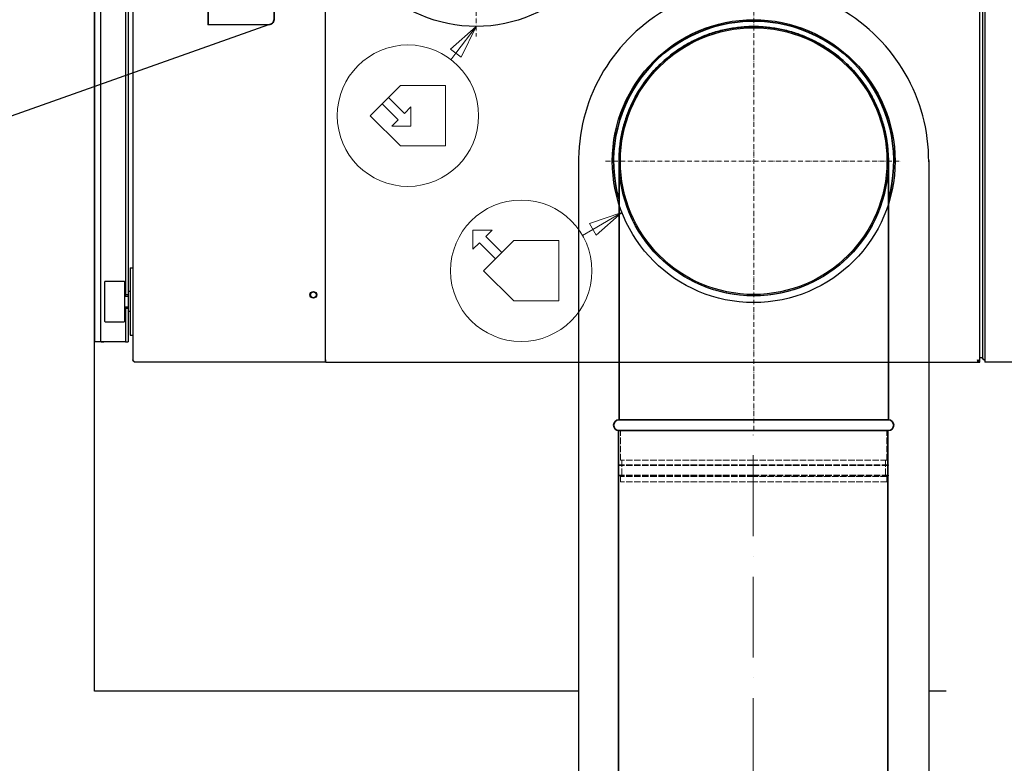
# Model space of a CAD drawing. Header units: millimetres. Extents: x 7400 to 85045, y 24168 to 123018.
# Tile 65 of 79: x 41522 to 42253, y 100824 to 101376. Entities that reach past the tile are written whole.
import ezdxf

# ---------------------------------------------------------------- set-up
doc = ezdxf.new("R2010")
doc.units = ezdxf.units.MM
doc.linetypes.add('ACAD_ISO02W100', pattern=[15, 12, -3])
doc.linetypes.add('ACAD_ISO10W100', pattern=[18, 12, -3, 0, -3])
for name, color, linetype, lineweight in [('VZT_01 SUP (PŘÍVOD) - OBRYS', 5, 'Continuous', 35), ('VZT_02 SUP (PŘÍVOD) - OSA', 5, 'ACAD_ISO10W100', 5), ('VZT_13 EHA (VÝFUK) - OBRYS', 14, 'Continuous', 35), ('VZT_14 EHA (VÝFUK) - OSA', 14, 'ACAD_ISO10W100', 5), ('VZT_16 EHA (VÝFUK) - SKRYTÉ', 14, 'ACAD_ISO02W100', 5), ('VZT_21 ZAŘÍZENÍ - OBRYS', 1, 'Continuous', 30), ('VZT_22 ZAŘÍZENÍ - DETAIL', 8, 'Continuous', 5), ('VZT_60_KOTY - DIMENZE', 7, 'Continuous', 5)]:
    doc.layers.add(name, color=color, linetype=linetype, lineweight=lineweight)
doc.layers.add('VZT_15 EHA (VÝFUK) - NETISK', color=8, linetype='ACAD_ISO02W100', lineweight=5, plot=False)
doc.layers.add('VZT_IZOLACE - TEPELNÁ', color=6, linetype='IZOLACE TEPELNA')
doc.styles.get("Standard").update_dxf_attribs({"font": 'arial.ttf'})
doc.linetypes.add('IZOLACE TEPELNA', pattern='A,12.7,-1.5,["T",Standard,S=2.54,R=0,X=0,Y=-1.27],-3', length=17.2)

msp = doc.modelspace()

# ---------------------------------------------------------------- linework, layer by layer
for p, q in [((41577.46563096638, 100877.636757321), (41577.46563096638, 102046.9064241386)), ((41936.98775878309, 100877.636757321), (41577.46563096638, 100877.636757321)), ((42209.81823217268, 100877.636757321), (42196.96484876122, 100877.636757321))]:
    msp.add_line(p, q)
at = {"layer": 'VZT_01 SUP (PŘÍVOD) - OBRYS'}
msp.add_lwpolyline([(41710.79305915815, 101376.3603878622), (41711.13865620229, 101576.3568930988, 0.4142135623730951), (41707.14557422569, 101580.3637991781), (41662.14564141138, 101580.4415597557), (41661.78622026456, 101372.4450664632), (41706.78615307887, 101372.3673058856, 0.414213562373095)], format="xyb", close=True, dxfattribs=at)
at = {"layer": 'VZT_02 SUP (PŘÍVOD) - OSA', "ltscale": 0.3}
msp.add_lwpolyline([(41860.96563096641, 101476.0978404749), (41860.77122952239, 101363.5980084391)], dxfattribs=at)
at = {"layer": 'VZT_13 EHA (VÝFUK) - OBRYS'}
for p, q in [((41966.9656309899, 101270.9377764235), (41966.9656309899, 101079.0978404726)), ((42166.9656309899, 101079.0978404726), (42166.9656309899, 101270.9377764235)), ((42166.9656309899, 101079.0978404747), (41966.9656309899, 101079.0978404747)), ((41966.9656309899, 101071.0978404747), (42066.9656309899, 101071.0978404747)), ((42066.9656309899, 101071.0978404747), (42166.9656309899, 101071.0978404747))]:
    msp.add_line(p, q, dxfattribs=at)
for points in [[(41966.52628111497, 101071.254014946), (41966.52628111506, 100722.4456671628)], [(42166.52628111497, 101071.254014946), (42166.52628111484, 100722.4456671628)]]:
    msp.add_lwpolyline(points, dxfattribs=at)
for centre, radius, start, end in [((42066.9656309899, 101271.0978404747), 104.0000000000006, 90, 195.9423686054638), ((42066.9656309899, 101271.0978404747), 104, 344.0576313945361, 90), ((41966.9656309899, 101075.0978404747), 4.000000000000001, 90, 270), ((42166.9656309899, 101075.0978404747), 4.000000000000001, 270, 90)]:
    msp.add_arc(centre, radius, start, end, dxfattribs=at)
msp.add_open_spline([(42166.9655989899, 101271.0178404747), (42166.9643850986, 101272.5364184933), (42166.92847714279, 101274.0893428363), (42166.77814841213, 101277.270168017), (42166.66234770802, 101278.8989067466), (42166.34599249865, 101282.1828980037), (42166.14543029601, 101283.8381942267), (42165.65833108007, 101287.1533061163), (42165.3717925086, 101288.8131215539), (42164.71518191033, 101292.1157259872), (42164.34503037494, 101293.7589147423), (42163.52699991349, 101297.0082194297), (42163.07912246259, 101298.6143357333), (42162.11518746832, 101301.7695514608), (42161.59912025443, 101303.3186942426), (42160.51177624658, 101306.3411642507), (42159.94050493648, 101307.8144934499), (42158.75934536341, 101310.6668687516), (42158.12214026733, 101312.1119828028), (42156.75516860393, 101315.0168119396), (42156.02539672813, 101316.4765245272), (42154.4774314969, 101319.3880095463), (42153.65921431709, 101320.8398194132), (42151.94164398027, 101323.7147223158), (42151.04228947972, 101325.1378145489), (42149.17294136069, 101327.9363207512), (42148.20272134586, 101329.312073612), (42146.20467293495, 101331.9996119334), (42145.17684576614, 101333.3113983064), (42143.08002996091, 101335.8562398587), (42142.01101581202, 101337.0893313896), (42139.8509960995, 101339.4643865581), (42138.75999485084, 101340.6063541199), (42136.5781566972, 101342.7886881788), (42135.43681235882, 101343.8796064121), (42133.0630379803, 101346.0395013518), (42131.83060399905, 101347.1084737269), (42129.28709884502, 101349.2052429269), (42127.9759913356, 101350.2330652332), (42125.28981829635, 101352.2311341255), (42123.91475183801, 101353.2013794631), (42121.11761199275, 101355.0707999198), (42119.69519976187, 101355.9702014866), (42116.8216372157, 101357.6878779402), (42115.37048768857, 101358.5061541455), (42112.46029119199, 101360.0542392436), (42111.00120675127, 101360.7840719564), (42108.09759040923, 101362.1511575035), (42106.65306099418, 101362.7884156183), (42103.80282495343, 101363.9692414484), (42102.33112270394, 101364.5401646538), (42099.31197690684, 101365.6268783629), (42097.76453137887, 101366.1426633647), (42094.61275841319, 101367.1060997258), (42093.00838765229, 101367.5537607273), (42089.76259973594, 101368.3714198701), (42088.12118220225, 101368.74141651), (42084.82212297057, 101369.3977713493), (42083.16408160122, 101369.6842090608), (42079.85249831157, 101370.1711505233), (42078.19895661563, 101370.3716558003), (42074.91843257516, 101370.6879295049), (42073.29140650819, 101370.803705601), (42070.08622480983, 101370.9553153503), (42068.50806945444, 101370.9911548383), (42066.9656309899, 101370.9911548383), (42065.42319252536, 101370.9911548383), (42063.84503716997, 101370.9553153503), (42060.63985547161, 101370.803705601), (42059.01282940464, 101370.6879295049), (42055.73230536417, 101370.3716558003), (42054.07876366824, 101370.1711505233), (42050.76718037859, 101369.6842090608), (42049.10913900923, 101369.3977713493), (42045.81007977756, 101368.74141651), (42044.16866224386, 101368.3714198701), (42040.92287432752, 101367.5537607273), (42039.31850356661, 101367.1060997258), (42036.16673060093, 101366.1426633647), (42034.61928507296, 101365.6268783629), (42031.60013927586, 101364.5401646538), (42030.12843702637, 101363.9692414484), (42027.27820098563, 101362.7884156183), (42025.83367157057, 101362.1511575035), (42022.93005522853, 101360.7840719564), (42021.47097078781, 101360.0542392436), (42018.56077429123, 101358.5061541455), (42017.1096247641, 101357.6878779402), (42014.23606221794, 101355.9702014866), (42012.81364998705, 101355.0707999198), (42010.01651014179, 101353.2013794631), (42008.64144368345, 101352.2311341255), (42005.95527064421, 101350.2330652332), (42004.64416313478, 101349.2052429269), (42002.10065798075, 101347.1084737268), (42000.8682239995, 101346.0395013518), (41998.49444962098, 101343.8796064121), (41997.3531052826, 101342.7886881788), (41995.17126712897, 101340.6063541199), (41994.0802658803, 101339.4643865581), (41991.92024616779, 101337.0893313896), (41990.85123201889, 101335.8562398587), (41988.75441621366, 101333.3113983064), (41987.72658904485, 101331.9996119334), (41985.72854063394, 101329.312073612), (41984.75832061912, 101327.9363207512), (41982.88897250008, 101325.1378145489), (41981.98961799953, 101323.7147223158), (41980.27204766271, 101320.8398194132), (41979.4538304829, 101319.3880095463), (41977.90586525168, 101316.4765245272), (41977.17609337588, 101315.0168119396), (41975.80912171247, 101312.1119828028), (41975.1719166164, 101310.6668687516), (41973.99075704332, 101307.8144934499), (41973.41948573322, 101306.3411642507), (41972.33214172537, 101303.3186942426), (41971.81607451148, 101301.7695514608), (41970.85213951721, 101298.6143357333), (41970.40426206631, 101297.0082194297), (41969.58623160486, 101293.7589147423), (41969.21608006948, 101292.1157259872), (41968.5594694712, 101288.8131215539), (41968.27293089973, 101287.1533061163), (41967.7858316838, 101283.8381942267), (41967.58526948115, 101282.1828980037), (41967.26891427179, 101278.8989067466), (41967.15311356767, 101277.270168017), (41967.00278483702, 101274.0893428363), (41966.9668768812, 101272.5364184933), (41966.9656629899, 101271.0178404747)], degree=3, knots=[-148.058014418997, -148.058014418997, -148.058014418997, -148.058014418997, -143.5059134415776, -143.5059134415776, -138.8737803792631, -138.8737803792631, -134.2416473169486, -134.2416473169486, -129.6095142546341, -129.6095142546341, -124.9773811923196, -124.9773811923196, -120.3452481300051, -120.3452481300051, -115.7131150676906, -115.7131150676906, -111.0809820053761, -111.0809820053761, -106.4513309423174, -106.4513309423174, -101.8216798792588, -101.8216798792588, -97.19202881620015, -97.19202881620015, -92.56237775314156, -92.56237775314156, -87.93272669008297, -87.93272669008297, -83.30307562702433, -83.30307562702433, -78.67342456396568, -78.67342456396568, -74.04377350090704, -74.04377350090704, -69.41561720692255, -69.41561720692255, -64.78746091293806, -64.78746091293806, -60.15930461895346, -60.15930461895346, -55.53114832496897, -55.53114832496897, -50.90299203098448, -50.90299203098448, -46.27483573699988, -46.27483573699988, -41.64667944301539, -41.64667944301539, -37.0185231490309, -37.0185231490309, -32.39120775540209, -32.39120775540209, -27.76389236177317, -27.76389236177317, -23.13657696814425, -23.13657696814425, -18.50926157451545, -18.50926157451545, -13.88194618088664, -13.88194618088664, -9.254630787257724, -9.254630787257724, -4.627315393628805, -4.627315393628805, 0, 0, 0, 4.627315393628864, 4.627315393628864, 9.254630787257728, 9.254630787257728, 13.88194618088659, 13.88194618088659, 18.50926157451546, 18.50926157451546, 23.13657696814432, 23.13657696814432, 27.76389236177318, 27.76389236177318, 32.39120775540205, 32.39120775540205, 37.01852314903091, 37.01852314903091, 41.64667944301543, 41.64667944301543, 46.27483573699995, 46.27483573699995, 50.90299203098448, 50.90299203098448, 55.531148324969, 55.531148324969, 60.15930461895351, 60.15930461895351, 64.78746091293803, 64.78746091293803, 69.41561720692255, 69.41561720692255, 74.04377350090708, 74.04377350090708, 78.67342456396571, 78.67342456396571, 83.30307562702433, 83.30307562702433, 87.93272669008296, 87.93272669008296, 92.56237775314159, 92.56237775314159, 97.19202881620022, 97.19202881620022, 101.8216798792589, 101.8216798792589, 106.4513309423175, 106.4513309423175, 111.0809820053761, 111.0809820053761, 115.7131150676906, 115.7131150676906, 120.3452481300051, 120.3452481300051, 124.9773811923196, 124.9773811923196, 129.6095142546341, 129.6095142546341, 134.2416473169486, 134.2416473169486, 138.8737803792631, 138.8737803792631, 143.5059134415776, 143.5059134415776, 148.0580144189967, 148.0580144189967, 148.0580144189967, 148.0580144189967], dxfattribs=at)
for points in [[(41966.9656629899, 101271.0178404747), (41966.96564165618, 101270.9911519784), (41966.96563099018, 101270.9644639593), (41966.9656309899, 101270.9377764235)], [(42166.9656309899, 101270.9377764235), (42166.96563098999, 101270.9644648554), (42166.96562032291, 101270.9911528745), (42166.9655989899, 101271.0178404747)]]:
    msp.add_open_spline(points, degree=3, dxfattribs=at)
at = {"layer": 'VZT_14 EHA (VÝFUK) - OSA', "ltscale": 0.3}
for points in [[(42066.9656309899, 101071.0978404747), (42066.9656309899, 101385.0978404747)], [(41956.96574757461, 101271.0978404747), (42176.96551435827, 101271.0978404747)]]:
    msp.add_lwpolyline(points, dxfattribs=at)
at = {"layer": 'VZT_14 EHA (VÝFUK) - OSA', "ltscale": 5}
msp.add_lwpolyline([(42066.52628111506, 100722.4456671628), (42066.52628111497, 101071.254014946)], dxfattribs=at)
at = {"layer": 'VZT_15 EHA (VÝFUK) - NETISK', "ltscale": 0.4}
for p, q in [((41967.9656309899, 101049.0978404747), (41967.9656309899, 101071.0978404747)), ((42165.9656309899, 101049.0978404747), (42165.9656309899, 101071.0978404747)), ((42066.9656309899, 101045.5978404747), (41966.9656309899, 101045.5978404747)), ((41966.9656309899, 101045.0978404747), (41966.9656309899, 101045.5978404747)), ((42066.9656309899, 101045.0978404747), (41966.9656309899, 101045.0978404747)), ((42066.9656309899, 101049.0978404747), (41967.9656309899, 101049.0978404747)), ((41968.9656309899, 101045.5978404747), (41968.9656309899, 101049.0978404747)), ((41968.9656309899, 101038.0978404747), (41968.9656309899, 101045.0978404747)), ((42165.9656309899, 101049.0978404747), (42066.9656309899, 101049.0978404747)), ((42166.9656309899, 101045.5978404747), (42066.9656309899, 101045.5978404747)), ((42166.9656309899, 101045.0978404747), (42066.9656309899, 101045.0978404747)), ((42164.9656309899, 101045.5978404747), (42164.9656309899, 101049.0978404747)), ((42164.9656309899, 101038.0978404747), (42164.9656309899, 101045.0978404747)), ((42166.9656309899, 101045.0978404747), (42166.9656309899, 101045.5978404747)), ((42066.9656309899, 101038.0978404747), (41966.9656309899, 101038.0978404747)), ((41966.9656309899, 101037.5978404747), (41966.9656309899, 101038.0978404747)), ((42066.9656309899, 101037.5978404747), (41966.9656309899, 101037.5978404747)), ((42066.9656309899, 101037.0978404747), (41967.9656309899, 101037.0978404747)), ((41967.9656309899, 101033.0978404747), (41967.9656309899, 101037.0978404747)), ((41968.9656309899, 101037.0978404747), (41968.9656309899, 101037.5978404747)), ((42166.9656309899, 101038.0978404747), (42066.9656309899, 101038.0978404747)), ((42166.9656309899, 101037.5978404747), (42066.9656309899, 101037.5978404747)), ((42165.9656309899, 101037.0978404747), (42066.9656309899, 101037.0978404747)), ((42164.9656309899, 101037.0978404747), (42164.9656309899, 101037.5978404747)), ((42165.9656309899, 101033.0978404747), (42165.9656309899, 101037.0978404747)), ((42166.9656309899, 101037.5978404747), (42166.9656309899, 101038.0978404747)), ((42066.9656309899, 101033.0978404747), (41967.9656309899, 101033.0978404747)), ((42165.9656309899, 101033.0978404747), (42066.9656309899, 101033.0978404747))]:
    msp.add_line(p, q, dxfattribs=at)
at = {"layer": 'VZT_16 EHA (VÝFUK) - SKRYTÉ', "ltscale": 0.1}
msp.add_open_spline([(42166.9655989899, 101271.1778404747), (42166.9643850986, 101269.6592624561), (42166.92847714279, 101268.1063381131), (42166.77814841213, 101264.9255129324), (42166.66234770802, 101263.2967742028), (42166.34599249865, 101260.0127829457), (42166.14543029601, 101258.3574867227), (42165.65833108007, 101255.0423748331), (42165.3717925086, 101253.3825593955), (42164.71518191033, 101250.0799549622), (42164.34503037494, 101248.4367662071), (42163.52699991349, 101245.1874615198), (42163.07912246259, 101243.5813452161), (42162.11518746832, 101240.4261294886), (42161.59912025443, 101238.8769867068), (42160.51177624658, 101235.8545166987), (42159.94050493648, 101234.3811874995), (42158.75934536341, 101231.5288121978), (42158.12214026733, 101230.0836981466), (42156.75516860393, 101227.1788690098), (42156.02539672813, 101225.7191564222), (42154.4774314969, 101222.8076714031), (42153.65921431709, 101221.3558615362), (42151.94164398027, 101218.4809586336), (42151.04228947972, 101217.0578664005), (42149.17294136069, 101214.2593601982), (42148.20272134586, 101212.8836073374), (42146.20467293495, 101210.196069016), (42145.17684576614, 101208.884282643), (42143.08002996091, 101206.3394410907), (42142.01101581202, 101205.1063495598), (42139.85099609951, 101202.7312943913), (42138.75999485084, 101201.5893268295), (42136.5781566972, 101199.4069927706), (42135.43681235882, 101198.3160745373), (42133.0630379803, 101196.1561795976), (42131.83060399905, 101195.0872072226), (42129.28709884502, 101192.9904380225), (42127.9759913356, 101191.9626157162), (42125.28981829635, 101189.9645468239), (42123.91475183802, 101188.9943014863), (42121.11761199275, 101187.1248810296), (42119.69519976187, 101186.2254794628), (42116.8216372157, 101184.5078030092), (42115.37048768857, 101183.6895268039), (42112.46029119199, 101182.1414417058), (42111.00120675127, 101181.411608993), (42108.09759040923, 101180.0445234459), (42106.65306099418, 101179.4072653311), (42103.80282495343, 101178.226439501), (42102.33112270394, 101177.6555162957), (42099.31197690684, 101176.5688025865), (42097.76453137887, 101176.0530175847), (42094.6127584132, 101175.0895812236), (42093.00838765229, 101174.6419202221), (42089.76259973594, 101173.8242610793), (42088.12118220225, 101173.4542644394), (42084.82212297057, 101172.7979096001), (42083.16408160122, 101172.5114718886), (42079.85249831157, 101172.0245304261), (42078.19895661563, 101171.8240251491), (42074.91843257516, 101171.5077514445), (42073.29140650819, 101171.3919753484), (42070.08622480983, 101171.2403655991), (42068.50806945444, 101171.2045261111), (42066.9656309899, 101171.2045261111), (42065.42319252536, 101171.2045261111), (42063.84503716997, 101171.2403655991), (42060.63985547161, 101171.3919753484), (42059.01282940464, 101171.5077514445), (42055.73230536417, 101171.8240251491), (42054.07876366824, 101172.0245304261), (42050.76718037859, 101172.5114718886), (42049.10913900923, 101172.7979096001), (42045.81007977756, 101173.4542644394), (42044.16866224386, 101173.8242610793), (42040.92287432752, 101174.6419202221), (42039.31850356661, 101175.0895812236), (42036.16673060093, 101176.0530175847), (42034.61928507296, 101176.5688025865), (42031.60013927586, 101177.6555162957), (42030.12843702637, 101178.226439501), (42027.27820098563, 101179.4072653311), (42025.83367157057, 101180.0445234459), (42022.93005522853, 101181.411608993), (42021.47097078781, 101182.1414417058), (42018.56077429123, 101183.6895268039), (42017.1096247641, 101184.5078030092), (42014.23606221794, 101186.2254794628), (42012.81364998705, 101187.1248810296), (42010.01651014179, 101188.9943014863), (42008.64144368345, 101189.9645468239), (42005.95527064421, 101191.9626157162), (42004.64416313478, 101192.9904380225), (42002.10065798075, 101195.0872072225), (42000.8682239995, 101196.1561795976), (41998.49444962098, 101198.3160745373), (41997.3531052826, 101199.4069927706), (41995.17126712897, 101201.5893268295), (41994.0802658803, 101202.7312943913), (41991.92024616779, 101205.1063495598), (41990.85123201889, 101206.3394410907), (41988.75441621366, 101208.884282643), (41987.72658904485, 101210.196069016), (41985.72854063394, 101212.8836073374), (41984.75832061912, 101214.2593601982), (41982.88897250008, 101217.0578664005), (41981.98961799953, 101218.4809586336), (41980.27204766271, 101221.3558615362), (41979.4538304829, 101222.8076714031), (41977.90586525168, 101225.7191564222), (41977.17609337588, 101227.1788690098), (41975.80912171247, 101230.0836981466), (41975.1719166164, 101231.5288121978), (41973.99075704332, 101234.3811874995), (41973.41948573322, 101235.8545166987), (41972.33214172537, 101238.8769867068), (41971.81607451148, 101240.4261294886), (41970.85213951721, 101243.5813452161), (41970.40426206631, 101245.1874615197), (41969.58623160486, 101248.4367662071), (41969.21608006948, 101250.0799549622), (41968.5594694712, 101253.3825593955), (41968.27293089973, 101255.0423748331), (41967.7858316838, 101258.3574867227), (41967.58526948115, 101260.0127829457), (41967.26891427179, 101263.2967742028), (41967.15311356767, 101264.9255129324), (41967.00278483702, 101268.1063381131), (41966.9668768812, 101269.6592624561), (41966.9656629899, 101271.1778404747)], degree=3, knots=[-148.058014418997, -148.058014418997, -148.058014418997, -148.058014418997, -143.5059134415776, -143.5059134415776, -138.8737803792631, -138.8737803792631, -134.2416473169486, -134.2416473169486, -129.6095142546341, -129.6095142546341, -124.9773811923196, -124.9773811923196, -120.3452481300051, -120.3452481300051, -115.7131150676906, -115.7131150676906, -111.0809820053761, -111.0809820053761, -106.4513309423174, -106.4513309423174, -101.8216798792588, -101.8216798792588, -97.19202881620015, -97.19202881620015, -92.56237775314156, -92.56237775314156, -87.93272669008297, -87.93272669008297, -83.30307562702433, -83.30307562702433, -78.67342456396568, -78.67342456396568, -74.04377350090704, -74.04377350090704, -69.41561720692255, -69.41561720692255, -64.78746091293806, -64.78746091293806, -60.15930461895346, -60.15930461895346, -55.53114832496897, -55.53114832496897, -50.90299203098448, -50.90299203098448, -46.27483573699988, -46.27483573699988, -41.64667944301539, -41.64667944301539, -37.0185231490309, -37.0185231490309, -32.39120775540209, -32.39120775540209, -27.76389236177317, -27.76389236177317, -23.13657696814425, -23.13657696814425, -18.50926157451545, -18.50926157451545, -13.88194618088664, -13.88194618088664, -9.254630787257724, -9.254630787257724, -4.627315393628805, -4.627315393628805, 0, 0, 0, 4.627315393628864, 4.627315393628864, 9.254630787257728, 9.254630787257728, 13.88194618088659, 13.88194618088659, 18.50926157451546, 18.50926157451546, 23.13657696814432, 23.13657696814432, 27.76389236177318, 27.76389236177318, 32.39120775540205, 32.39120775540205, 37.01852314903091, 37.01852314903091, 41.64667944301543, 41.64667944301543, 46.27483573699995, 46.27483573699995, 50.90299203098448, 50.90299203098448, 55.531148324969, 55.531148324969, 60.15930461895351, 60.15930461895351, 64.78746091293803, 64.78746091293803, 69.41561720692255, 69.41561720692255, 74.04377350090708, 74.04377350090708, 78.67342456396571, 78.67342456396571, 83.30307562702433, 83.30307562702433, 87.93272669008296, 87.93272669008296, 92.56237775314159, 92.56237775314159, 97.19202881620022, 97.19202881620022, 101.8216798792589, 101.8216798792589, 106.4513309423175, 106.4513309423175, 111.0809820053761, 111.0809820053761, 115.7131150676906, 115.7131150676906, 120.3452481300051, 120.3452481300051, 124.9773811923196, 124.9773811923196, 129.6095142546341, 129.6095142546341, 134.2416473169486, 134.2416473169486, 138.8737803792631, 138.8737803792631, 143.5059134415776, 143.5059134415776, 148.0580144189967, 148.0580144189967, 148.0580144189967, 148.0580144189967], dxfattribs=at)
at = {"layer": 'VZT_21 ZAŘÍZENÍ - OBRYS'}
for p, q in [((41605.96563096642, 102034.3978404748), (41605.96563096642, 101123.5978404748)), ((41748.96563096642, 101121.8978404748), (41748.96563096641, 102036.0978404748)), ((42234.86563096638, 101121.8978404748), (42234.86563096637, 102036.0978404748)), ((42236.96563096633, 102033.6978404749), (42236.96563096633, 101124.8978404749)), ((42238.56563096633, 102036.0978404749), (42238.56563096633, 101121.8978404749)), ((41577.46563096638, 102021.0978404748), (41577.46563096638, 101136.8978404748)), ((41581.96563096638, 102021.0978404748), (41581.96563096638, 101136.8978404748)), ((41600.46563096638, 101986.0978404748), (41600.46563096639, 101171.8978404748)), ((41602.46563096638, 101983.5978404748), (41602.46563096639, 101174.3978404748)), ((41603.96563096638, 101191.8978404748), (41605.96563096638, 101191.8978404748)), ((41603.96563096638, 101191.8978404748), (41603.96563096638, 101141.8978404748)), ((41584.96563096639, 101181.3978404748), (41584.96563096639, 101152.3978404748)), ((41585.46563096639, 101181.8978404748), (41599.46563096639, 101181.8978404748)), ((41599.96563096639, 101152.3978404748), (41599.96563096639, 101181.3978404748)), ((41602.46563096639, 101174.3978404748), (41602.46563096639, 101159.3978404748)), ((41603.96563096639, 101174.3978404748), (41602.46563096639, 101174.3978404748)), ((41599.96563096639, 101170.8978404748), (41602.46563096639, 101170.8978404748)), ((41602.46563096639, 101171.8978404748), (41600.46563096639, 101171.8978404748)), ((41600.46563096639, 101170.8978404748), (41600.46563096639, 101171.8978404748)), ((41599.96563096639, 101162.8978404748), (41602.46563096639, 101162.8978404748)), ((41600.46563096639, 101161.8978404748), (41600.46563096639, 101162.8978404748)), ((41600.46563096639, 101161.8978404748), (41602.46563096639, 101161.8978404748)), ((41600.46563096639, 101161.8978404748), (41600.46563096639, 101136.8978404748)), ((41603.96563096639, 101159.3978404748), (41602.46563096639, 101159.3978404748)), ((41602.46563096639, 101159.3978404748), (41602.46563096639, 101136.8978404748)), ((41585.46563096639, 101151.8978404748), (41599.46563096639, 101151.8978404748)), ((41603.96563096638, 101141.8978404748), (41605.96563096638, 101141.8978404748)), ((41599.6656309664, 101136.8978404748), (41577.46563096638, 101136.8978404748)), ((41582.46563096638, 101136.8978404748), (41584.46563096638, 101136.8978404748)), ((41585.26563096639, 101136.8978404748), (41584.4656309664, 101136.8978404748)), ((41600.46563096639, 101136.8978404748), (41599.6656309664, 101136.8978404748)), ((41600.46563096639, 101136.8978404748), (41602.46563096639, 101136.8978404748)), ((41749.16563096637, 101123.5978404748), (41748.96563096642, 101123.5978404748)), ((41749.16563096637, 101121.8978404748), (41749.16563096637, 101123.5978404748)), ((42236.96563096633, 101125.0978404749), (42234.86563096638, 101125.0978404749)), ((42238.56563096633, 101123.3978404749), (42238.46563096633, 101123.3978404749)), ((41748.96563096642, 101121.8978404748), (41607.66563096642, 101121.8978404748)), ((41749.16563096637, 101121.8978404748), (42233.86563096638, 101121.8978404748)), ((42233.86563096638, 101121.8978404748), (42233.86563096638, 101122.4447687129)), ((42233.96563096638, 101121.8978404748), (42234.86563096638, 101121.8978404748))]:
    msp.add_line(p, q, dxfattribs=at)
msp.add_lwpolyline([(42238.56563096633, 102036.0978404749), (42325.96563096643, 102036.0978404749), (42325.96563096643, 101121.8978404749), (42238.56563096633, 101121.8978404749)], dxfattribs=at)
for centre, radius in [((41860.96563096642, 101476.0978404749), 105), ((42066.96563096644, 101271.0978404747), 105), ((42066.96563096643, 101271.0978404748), 99.99999999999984), ((42066.96563096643, 101271.0978404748), 98.99999999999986), ((41739.96563096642, 101171.8978404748), 2.500000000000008), ((41739.96563096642, 101171.8978404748), 2.15)]:
    msp.add_circle(centre, radius, dxfattribs=at)
for centre, start, end in [((41585.46563096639, 101181.3978404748), 90, 180), ((41599.46563096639, 101181.3978404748), 0, 90), ((41585.46563096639, 101152.3978404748), 180, 270), ((41599.46563096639, 101152.3978404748), 270, 0)]:
    msp.add_arc(centre, 0.4999999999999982, start, end, dxfattribs=at)
for points, knots in [([(41607.66563096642, 101121.8978404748), (41606.99531535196, 101122.3245766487), (41606.34545831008, 101122.7513128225), (41606.09192302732, 101123.1780489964), (41606.00878660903, 101123.3179794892), (41605.96563096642, 101123.457909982), (41605.96563096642, 101123.5978404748)], [-0.9999999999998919, -0.9999999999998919, -0.9999999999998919, -0.9999999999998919, -0.2469361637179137, -0.2469361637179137, -0.2469361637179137, 0, 0, 0, 0]), ([(41607.07782717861, 101122.0026957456), (41606.63658148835, 101122.1652928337), (41606.26978715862, 101122.5195290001), (41606.09192302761, 101122.954844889), (41606.00878660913, 101123.1583182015), (41605.96563096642, 101123.3780381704), (41605.96563096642, 101123.5978404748)], [-0.7752375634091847, -0.7752375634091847, -0.7752375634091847, -0.7752375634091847, -0.246936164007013, -0.246936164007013, -0.246936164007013, 0, 0, 0, 0]), ([(42234.86563096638, 101121.8978404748), (42234.86563096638, 101122.3245766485), (42234.4291447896, 101122.7513128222), (42233.80862655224, 101123.1780489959), (42233.60515323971, 101123.3179794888), (42233.38543327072, 101123.4579099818), (42233.16563096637, 101123.5978404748)], [-1, -1, -1, -1, -0.246936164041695, -0.246936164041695, -0.246936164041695, 0, 0, 0, 0]), ([(42233.16563096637, 101123.5978404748), (42233.54648638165, 101123.0826127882), (42233.90339036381, 101122.5673851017), (42233.95751214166, 101122.0521574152), (42233.96291551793, 101122.0007184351), (42233.96563096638, 101121.9492794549), (42233.96563096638, 101121.8978404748)], [0, 0, 0, 0, 0.9092253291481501, 0.9092253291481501, 0.9092253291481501, 1, 1, 1, 1]), ([(42233.70829726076, 101122.0026957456), (42233.58502693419, 101122.1652928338), (42233.46175660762, 101122.5195290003), (42233.33848628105, 101122.9548448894), (42233.28086784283, 101123.1583182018), (42233.2232494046, 101123.3780381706), (42233.16563096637, 101123.5978404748)], [-0.7752375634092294, -0.7752375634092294, -0.7752375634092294, -0.7752375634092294, -0.2469361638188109, -0.2469361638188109, -0.2469361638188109, 0, 0, 0, 0]), ([(42238.46563096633, 101123.3978404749), (42237.85537632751, 101123.7863406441), (42237.26613911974, 101124.1748408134), (42237.0567195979, 101124.5633409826), (42236.99661604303, 101124.6748408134), (42236.96563096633, 101124.7863406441), (42236.96563096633, 101124.8978404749)], [-0.9999999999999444, -0.9999999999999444, -0.9999999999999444, -0.9999999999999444, -0.2229996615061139, -0.2229996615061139, -0.2229996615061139, 0, 0, 0, 0]), ([(42237.85074586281, 101123.529660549), (42237.48674652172, 101123.693248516), (42237.19366729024, 101124.0082535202), (42237.05671959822, 101124.3830893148), (42236.99661604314, 101124.547597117), (42236.96563096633, 101124.72269695), (42236.96563096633, 101124.8978404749)], [-0.7311108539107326, -0.7311108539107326, -0.7311108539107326, -0.7311108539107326, -0.2229996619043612, -0.2229996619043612, -0.2229996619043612, 0, 0, 0, 0])]:
    msp.add_open_spline(points, degree=3, knots=knots, dxfattribs=at)
for points in [[(42233.16563096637, 101123.5978404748), (42233.32872675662, 101123.3050515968), (42233.49182254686, 101123.0264180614), (42233.6549183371, 101122.8886245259)], [(42238.46563096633, 101123.3978404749), (42238.25444592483, 101123.3978404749), (42238.04337195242, 101123.4430908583), (42237.85074586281, 101123.529660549)], [(41607.66563096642, 101121.8978404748), (41607.46556589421, 101121.8978404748), (41607.26555232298, 101121.933519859), (41607.07782717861, 101122.0026957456)], [(42233.86563096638, 101121.8978404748), (42233.81318639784, 101121.8978404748), (42233.7607418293, 101121.933519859), (42233.70829726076, 101122.0026957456)]]:
    msp.add_open_spline(points, degree=3, dxfattribs=at)
at = {"layer": 'VZT_22 ZAŘÍZENÍ - DETAIL'}
for p, q in [((41841.79339390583, 101354.2922863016), (41860.96561485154, 101371.0978194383)), ((41845.76262031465, 101351.2516873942), (41860.96561485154, 101371.0978194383)), ((41860.96561485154, 101371.0978194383), (41849.73184672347, 101348.2110884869)), ((41849.73184672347, 101348.2110884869), (41841.79339390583, 101354.2922863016)), ((41845.76262031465, 101351.2516873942), (41842.05483537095, 101346.4115100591)), ((41945.00518417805, 101224.7410456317), (41969.15581927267, 101232.9109186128)), ((41947.50518417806, 101220.4109186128), (41969.15581927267, 101232.9109186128)), ((41969.15581927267, 101232.9109186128), (41950.00518417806, 101216.0807915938)), ((41947.50518417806, 101220.4109186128), (41939.80159372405, 101215.9632485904)), ((41950.00518417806, 101216.0807915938), (41945.00518417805, 101224.7410456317))]:
    msp.add_line(p, q, dxfattribs=at)
for points in [[(41841.79340542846, 101354.2923049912), (41860.96559704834, 101371.0978107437), (41849.73183812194, 101348.2111053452), (41841.79340542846, 101354.2923049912)], [(41945.00519182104, 101224.74106115), (41969.15580179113, 101232.9109029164), (41950.00516321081, 101216.0807446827), (41945.00519182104, 101224.74106115)]]:
    msp.add_lwpolyline(points, dxfattribs=at)
for points in [[(41795.79672874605, 101318.4310049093), (41804.62084996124, 101327.2551261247), (41838.22084996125, 101327.255126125), (41838.22084996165, 101282.455126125), (41804.62084996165, 101282.4551261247), (41782.22084996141, 101304.8551261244)], [(41795.79672874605, 101318.4310049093), (41791.0449711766, 101313.6792473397), (41802.92436510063, 101301.7998534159), (41798.1726075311, 101297.0480958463), (41812.42788023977, 101297.0480958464), (41812.42788023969, 101311.3033685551), (41807.67612267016, 101306.5516109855)], [(41879.91113958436, 101203.2891278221), (41875.15938201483, 101198.5373702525), (41863.27998809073, 101210.4167641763), (41858.52823052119, 101205.6650066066), (41858.52823052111, 101219.9202793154), (41872.78350322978, 101219.9202793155), (41868.03174566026, 101215.1685217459)], [(41888.73526079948, 101212.1132490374), (41922.33526079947, 101212.1132490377), (41922.33526079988, 101167.3132490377), (41888.73526079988, 101167.3132490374), (41866.33526079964, 101189.7132490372), (41875.15938201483, 101198.5373702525)]]:
    msp.add_lwpolyline(points, close=True, dxfattribs=at)
for centre in [(41810.22084996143, 101304.8551261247), (41894.33526079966, 101189.7132490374)]:
    msp.add_circle(centre, 52.49999910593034, dxfattribs=at)
for points in [[(41841.79340542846, 101354.2923049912), (41860.96559704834, 101371.0978107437), (41849.73183812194, 101348.2111053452), (41841.79340542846, 101354.2923049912)], [(41945.00519182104, 101224.74106115), (41969.15580179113, 101232.9109029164), (41950.00516321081, 101216.0807446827), (41945.00519182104, 101224.74106115)]]:
    msp.add_solid(points, dxfattribs=at)
at = {"layer": 'VZT_60_KOTY - DIMENZE', "linetype": 'ByBlock', "lineweight": -2}
msp.add_lwpolyline([(41706.78615307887, 101372.3673058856), (40946.20319077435, 101102.5925599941)], dxfattribs=at)
at = {"layer": 'VZT_IZOLACE - TEPELNÁ', "ltscale": 0.5}
for p, q in [((41936.9877587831, 101273.4963280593), (41936.98775878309, 100727.636757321)), ((42196.96484876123, 101271.548809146), (42196.96484876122, 100727.636757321))]:
    msp.add_line(p, q, dxfattribs=at)
msp.add_arc((42066.96563096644, 101271.0978404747), 130, 359.8012411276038, 181.0571616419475, dxfattribs=at)

doc.saveas('drawing.dxf')
